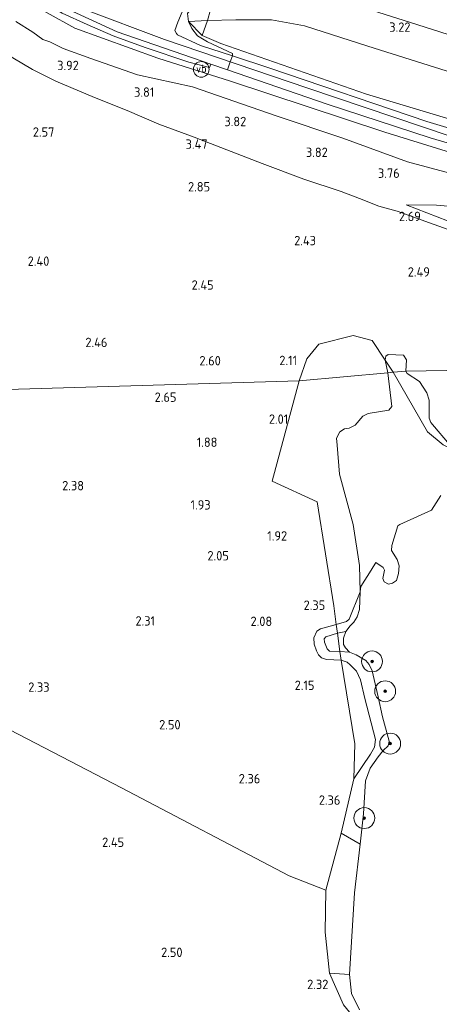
# Model space of a CAD drawing. Extents: x 141961 to 144947, y 416202 to 417778.
# Tile 118 of 122: x 144349 to 144429, y 417098 to 417287. Entities that reach past the tile are written whole.
import ezdxf
from ezdxf.enums import TextEntityAlignment as Align
from ezdxf.lldxf.tags import DXFTag

# ---------------------------------------------------------------- set-up
doc = ezdxf.new("R2010")
doc.units = 0
for name, color, linetype, lineweight in [('B-ME-BC-BETONVORM-GV', 50, 'Continuous', 18), ('B-ME-GR-BOOM-S', 90, 'Continuous', 25), ('B-ME-GR-BOUWLAND_AKKERBOUW-GV', 80, 'Continuous', 13), ('B-ME-GR-GRAS-GV', 60, 'Continuous', 13), ('B-ME-GR-RIET-GV', 120, 'Continuous', 13), ('B-ME-GW-TALUD_KRUIN-G', 90, 'Continuous', 18), ('B-ME-GW-TALUD_TEEN-G', 90, 'Continuous', 18), ('B-ME-IE-TERREINAFSCHEIDING_DOORGANG-G', 210, 'Continuous', 18), ('B-ME-IE-TERREINAFSCHEIDING_KUNSTMATIG_HEKWERK-G', 20, 'IE-TERREINAFSCHEIDING-KUNSTMATIG', 18), ('B-ME-OG-HOOGTEPUNT-S', 7, 'Continuous', 25), ('B-ME-OG-TERREIN_GROEN-GV', 7, 'Continuous', 18), ('B-ME-OG-WATER_POEL-GV', 7, 'Continuous', 18), ('B-ME-VH-VERHARDING_ASFALT-GV', 252, 'Continuous', 18), ('B-ME-VH-VERHARDING_HALFVERHARDING-GV', 252, 'Continuous', 18), ('B-ME-VW-VERKEERSTEKEN_DRAAGCONSTRUCTIE-S', 7, 'Continuous', 25), ('B-ME-WH-WINTERBED-G', 150, 'WH-WINTERBED', 18)]:
    doc.layers.add(name, color=color, linetype=linetype, lineweight=lineweight)
doc.styles.add('NLCS-ISO', font='NLCS-ISO.ttf')
doc.styles.add('NLCS-ISO-ANNOTATIVE-T18', font='NLCS-ISO.ttf', dxfattribs={"height": 1.8})
doc.styles.get("Standard").update_dxf_attribs({"font": 'arial.ttf'})
doc.linetypes.add('IE-TERREINAFSCHEIDING-KUNSTMATIG', pattern='A,4,[82,NLCS.SHX,S=0.75,R=90,X=0,Y=0],4,-2', length=10)
tags = doc.linetypes.add('WH-WINTERBED', pattern='A,6,-3.5,["WB",Standard,S=1.8,R=0,X=-1.5,Y=-0.9],-3.5,6,-3.5,6,-3.5,6,-3.5,6,-3.5', length=51).pattern_tags.tags
tags[6] = DXFTag(74, 10)

# ---------------------------------------------------------------- blocks, each defined once
blk = doc.blocks.new('SAL-HOOGTELABEL-SO')
at = {"color": 0, "linetype": 'ByBlock', "lineweight": -2, "style": 'NLCS-ISO-ANNOTATIVE-T18'}
blk.add_attdef('HOOGTE', text='', height=1.8, dxfattribs=at).set_placement((2.79, 0), align=Align.RIGHT)
blk = doc.blocks.new('SGR-BOOM_01-SO')
at = {"linetype": 'ByBlock', "lineweight": 18}
h = blk.add_hatch(color=0, dxfattribs=at)
h.dxf.hatch_style = 1
edge = h.paths.add_edge_path()
edge.add_arc((0, 0), 0.25, 0, 360)
at = {"color": 0, "linetype": 'ByBlock', "lineweight": 18}
for radius in [2, 0.25]:
    blk.add_circle((0, 0), radius, dxfattribs=at)
blk = doc.blocks.new('SIE-WEG_PAAL_VERKEERSBORD-SO')
at = {"color": 0, "linetype": 'ByBlock', "lineweight": 18}
blk.add_circle((0, 0), 1.5, dxfattribs=at)
at = {"color": 0, "linetype": 'ByBlock', "lineweight": 18, "style": 'NLCS-ISO'}
blk.add_text('vb', height=1.5, dxfattribs=at).set_placement((0, 0.13), align=Align.MIDDLE_CENTER)

msp = doc.modelspace()

# ---------------------------------------------------------------- linework, layer by layer
at = {"layer": 'B-ME-BC-BETONVORM-GV'}
msp.add_polyline3d([(144444.89, 417259.24, 7.18), (144427.69, 417264.32, 7.03), (144408, 417270.77, 6.94), (144388.92, 417277.32, 6.87), (144389.46, 417278.86, 6.82), (144389.86, 417279.98, 6.72), (144397.04, 417277.66, 6.89), (144427.09, 417267.44, 6.91), (144458.44, 417258.05, 7.07)], dxfattribs=at)
at = {"layer": 'B-ME-GR-BOUWLAND_AKKERBOUW-GV'}
msp.add_polyline3d([(144334.05, 417157.72, 2.56), (144368.6, 417139.76, 2.46), (144400.71, 417122.89, 2.37), (144407.76, 417120.2, 1.9), (144407.61, 417112.11, 2.07), (144408.45, 417104.26, 2.16), (144411.14, 417098.22, 2.19)], dxfattribs=at)
at = {"layer": 'B-ME-GR-GRAS-GV'}
for points in [[(144385.06, 417286.77, 5.98), (144381.44, 417286.6, 6.23), (144381.29, 417288.13, 6.03), (144383.44, 417291.15, 5.64), (144388.6, 417297.5, 4.82), (144396.04, 417305.63, 3.97), (144400.38, 417310.84, 3.34), (144405.48, 417316.29, 3.15), (144409.49, 417320.18, 2.97), (144415.54, 417325.77, 2.75), (144418.98, 417328.69, 2.65), (144419.72, 417328.36, 2.73), (144417.37, 417326.49, 2.69), (144414.34, 417321.04, 2.87), (144412.67, 417317.95, 2.97), (144409.78, 417316.19, 3.01), (144406.14, 417314.6, 3.12), (144400.86, 417310.11, 3.36), (144390.13, 417297.27, 4.68), (144387.05, 417292.58, 5.38), (144386.24, 417290.96, 5.45)], [(144385.06, 417286.77, 5.98), (144384.05, 417283.92, 6.72), (144381.44, 417286.6, 6.23)], [(144527.62, 417222.99, 3.28), (144516.86, 417222.73, 1.77), (144513.5, 417224.37, 1.81), (144506.99, 417226.5, 1.94), (144498.65, 417228.41, 2.06), (144489.55, 417232.3, 2.26), (144478.91, 417235.03, 2.74), (144468.63, 417237.75, 2.85), (144455.84, 417241.05, 2.77), (144442.65, 417244.74, 2.67), (144433.02, 417247.61, 2.64), (144423.13, 417251.48, 2.84), (144428.96, 417251.38, 3.33), (144431.12, 417251.21, 3.4), (144449.22, 417246.32, 3.48), (144460.43, 417242.9, 3.65), (144474.54, 417238.86, 3.57), (144483.42, 417236.79, 3.34), (144492.79, 417234.78, 3.15), (144510.33, 417231.15, 3.07), (144518.62, 417228.44, 3.18), (144523.52, 417226.01, 3.22)], [(144444.79, 417202.89, 1.63), (144441.17, 417202.67, 1.63), (144434.94, 417203.86, 1.63), (144432.57, 417204.77, 1.63), (144431.03, 417205.99, 1.63), (144428.52, 417208.92, 1.63), (144427.83, 417209.78, 1.63), (144427.51, 417210.59, 1.63), (144427.52, 417214.03, 1.63), (144427.06, 417215.42, 1.63), (144425.65, 417217.64, 1.63), (144423.33, 417219.14, 1.63), (144423.05, 417219.57, 1.63), (144434.8, 417219.8, 2.17), (144477.27, 417220.63, 2.24), (144484.02, 417220.76, 1.9), (144482.55, 417217.02, 1.9), (144480.29, 417213.48, 1.63), (144475.59, 417211.24, 1.63), (144464.93, 417207.65, 1.63), (144459.24, 417205.61, 1.63), (144455.24, 417204.58, 1.63), (144449.81, 417203.37, 1.63)], [(144411.57, 417169.7, 1.63), (144409.97, 417169.38, 1.81), (144409.74, 417171.08, 2.08), (144411.69, 417171.65, 2.08), (144412.18, 417172.11, 2.04), (144414.33, 417177.3, 1.63), (144414.21, 417173.94, 1.63), (144413.77, 417172.52, 1.63), (144413.09, 417171.54, 1.63), (144412.39, 417170.8, 1.63)], [(144410.42, 417165.88, 1.9), (144410.65, 417164.26, 2.05), (144407.89, 417164.37, 2.22), (144406.92, 417164.7, 2.25), (144406.31, 417165.23, 2.25), (144405.93, 417166.04, 2.25), (144405.5, 417167.33, 2.24), (144405.46, 417168.53, 2.24), (144406.04, 417169.79, 2.23), (144406.72, 417170.24, 2.23), (144409.74, 417171.08, 2.08), (144409.97, 417169.38, 1.81), (144407.73, 417168.73, 1.86), (144407.43, 417168.31, 1.84), (144407.51, 417167.71, 1.85), (144407.97, 417166.41, 1.81), (144408.45, 417165.97, 1.81)], [(144409.97, 417169.38, 1.81), (144410.42, 417165.88, 1.9), (144408.45, 417165.97, 1.81), (144407.97, 417166.41, 1.81), (144407.51, 417167.71, 1.85), (144407.43, 417168.31, 1.84), (144407.73, 417168.73, 1.86)], [(144411.48, 417166.59, 1.63), (144412.29, 417165.8, 1.63), (144410.42, 417165.88, 1.9), (144409.97, 417169.38, 1.81), (144411.57, 417169.7, 1.63), (144411.12, 417168.45, 1.63), (144411.14, 417167.22, 1.63)], [(144414.94, 417134.82, 1.63), (144414.29, 417129, 1.63), (144410.67, 417131.08, 1.81), (144413.1, 417141.53, 2.21), (144416.28, 417146.25, 2.01), (144417.09, 417147.6, 2.01), (144417.28, 417149.03, 2.01), (144415.18, 417156.92, 1.99), (144414.39, 417160.48, 1.99), (144413.62, 417162.1, 1.99), (144412.43, 417163.34, 1.99), (144411.86, 417163.86, 2), (144410.65, 417164.26, 2.05), (144410.42, 417165.88, 1.9), (144412.29, 417165.8, 1.63), (144413.57, 417165.24, 1.63), (144415.38, 417164.19, 1.63), (144416.02, 417163.43, 1.63), (144416.64, 417162.22, 1.63), (144417.74, 417157.21, 1.63), (144418.57, 417153.39, 1.63), (144419.87, 417148.7, 1.63), (144419.7, 417147.83, 1.63), (144418.74, 417146.95, 1.63), (144417.76, 417145.74, 1.63), (144416.21, 417143.54, 1.63), (144415.33, 417141.1, 1.63)], [(144416.28, 417146.25, 2.01), (144413.1, 417141.53, 2.21), (144413.32, 417148.24, 2.23), (144410.65, 417164.26, 2.05), (144411.86, 417163.86, 2), (144412.43, 417163.34, 1.99), (144413.62, 417162.1, 1.99), (144414.39, 417160.48, 1.99), (144415.18, 417156.92, 1.99), (144417.28, 417149.03, 2.01), (144417.09, 417147.6, 2.01)]]:
    msp.add_polyline3d(points, close=True, dxfattribs=at)
for points in [[(144401.5, 417293.54, 3.45), (144423.73, 417286.46, 3.13), (144453.2, 417277.06, 3.19)], [(144349.13, 417291.28, 6.83), (144359.67, 417285.29, 6.85), (144375.57, 417279.54, 6.79), (144389.52, 417275.13, 6.54), (144419.02, 417265.4, 6.84), (144443.34, 417257.88, 6.91)], [(144443.34, 417257.88, 6.91), (144419.02, 417265.4, 6.84), (144389.52, 417275.13, 6.54), (144375.57, 417279.54, 6.79), (144359.67, 417285.29, 6.85), (144349.13, 417291.28, 6.83)], [(144445.98, 417272.32, 3.53), (144415.76, 417281.84, 3.52), (144403.68, 417285.76, 3.58), (144397.36, 417286.92, 3.85), (144390.54, 417286.9, 5.3), (144385.06, 417286.77, 5.98), (144386.24, 417290.96, 5.45)], [(144357.3, 417288.16, 6.89), (144362.07, 417286.02, 6.85), (144367.04, 417283.87, 6.84), (144373.18, 417281.61, 6.83), (144381.54, 417278.8, 6.79), (144385.49, 417277.8, 6.79), (144385.73, 417278.42, 6.8), (144388.92, 417277.32, 6.87), (144408, 417270.77, 6.94), (144427.69, 417264.32, 7.03), (144444.89, 417259.24, 7.18)], [(144348.41, 417286.61, 4.93), (144351.64, 417284.52, 4.59), (144353.58, 417283.12, 4.53), (144354.88, 417282.67, 4.56), (144357.48, 417281.43, 4.56), (144362.73, 417279.5, 4.54), (144371.7, 417276.34, 4.54), (144382.25, 417274.06, 4.6), (144398.26, 417268.53, 4.76), (144410.97, 417264.22, 4.88), (144423.35, 417259.72, 4.61), (144432.42, 417257.28, 4.73)], [(144432.42, 417257.28, 4.73), (144423.35, 417259.72, 4.61), (144410.97, 417264.22, 4.88), (144398.26, 417268.53, 4.76), (144382.25, 417274.06, 4.6), (144371.7, 417276.34, 4.54), (144362.73, 417279.5, 4.54), (144357.48, 417281.43, 4.56), (144354.88, 417282.67, 4.56), (144353.58, 417283.12, 4.53), (144351.64, 417284.52, 4.59), (144348.41, 417286.61, 4.93)], [(144458.44, 417258.05, 7.07), (144427.09, 417267.44, 6.91), (144397.04, 417277.66, 6.89), (144389.86, 417279.98, 6.72), (144389.85, 417280.43, 6.77), (144385.07, 417282.72, 6.72), (144383.2, 417283.87, 6.68), (144382.11, 417285.24, 6.42), (144381.44, 417286.6, 6.23), (144384.05, 417283.92, 6.72), (144387.63, 417282.36, 6.66), (144415.55, 417272.65, 7.05), (144441.07, 417265.03, 6.96)], [(144441.07, 417265.03, 6.96), (144415.55, 417272.65, 7.05), (144387.63, 417282.36, 6.66), (144384.05, 417283.92, 6.72), (144385.06, 417286.77, 5.98), (144390.54, 417286.9, 5.3), (144397.36, 417286.92, 3.85), (144403.68, 417285.76, 3.58), (144415.76, 417281.84, 3.52), (144445.98, 417272.32, 3.53)], [(144432.94, 417246.1, 2.62), (144427.6, 417248, 2.66), (144421.41, 417250.26, 2.86), (144417.89, 417251.21, 3.19), (144414.16, 417252.67, 3.33), (144410.65, 417254.02, 3.36), (144403.55, 417256.38, 3.42), (144395.55, 417259.41, 3.42), (144388.82, 417262, 3.51), (144382.53, 417264.41, 3.55), (144375.75, 417266.95, 3.66), (144369.72, 417269.51, 3.69), (144363.48, 417272.03, 3.75), (144356.06, 417275.17, 3.75), (144351.62, 417277.37, 3.75), (144346.13, 417280.62, 3.88)], [(144346.13, 417280.62, 3.88), (144351.62, 417277.37, 3.75), (144356.06, 417275.17, 3.75), (144363.48, 417272.03, 3.75), (144369.72, 417269.51, 3.69), (144375.75, 417266.95, 3.66), (144382.53, 417264.41, 3.55), (144388.82, 417262, 3.51), (144395.55, 417259.41, 3.42), (144403.55, 417256.38, 3.42), (144410.65, 417254.02, 3.36), (144414.16, 417252.67, 3.33), (144417.89, 417251.21, 3.19), (144421.41, 417250.26, 2.86), (144427.6, 417248, 2.66), (144432.94, 417246.1, 2.62)], [(144431.12, 417251.21, 3.4), (144428.96, 417251.38, 3.33), (144423.13, 417251.48, 2.84), (144433.02, 417247.61, 2.64)], [(144434.8, 417219.8, 2.17), (144423.05, 417219.57, 1.63), (144423.18, 417221.8, 1.63), (144422.64, 417222.65, 1.63), (144419.67, 417222.79, 1.63), (144419.25, 417222.48, 1.63), (144419.13, 417221.68, 1.63), (144416.63, 417225.48, 1.9), (144412.98, 417226.46, 1.9), (144406.41, 417224.75, 2.13), (144404.13, 417221.96, 2.07), (144402.67, 417217.78, 2.07), (144252.18, 417213.29, 2.58)], [(144252.18, 417213.29, 2.58), (144402.67, 417217.78, 2.07), (144397.48, 417198.55, 2.07), (144406.08, 417194.54, 2.02), (144409.25, 417174.67, 2.04), (144409.74, 417171.08, 2.08), (144406.72, 417170.24, 2.23), (144406.04, 417169.79, 2.23), (144405.46, 417168.53, 2.24), (144405.5, 417167.33, 2.24), (144405.93, 417166.04, 2.25), (144406.31, 417165.23, 2.25), (144406.92, 417164.7, 2.25), (144407.89, 417164.37, 2.22), (144410.65, 417164.26, 2.05), (144413.32, 417148.24, 2.23), (144413.1, 417141.53, 2.21), (144410.67, 417131.08, 1.81), (144407.76, 417120.2, 1.9), (144400.71, 417122.89, 2.37), (144368.6, 417139.76, 2.46), (144334.05, 417157.72, 2.56)], [(144411.14, 417098.22, 2.19), (144408.45, 417104.26, 2.16), (144412.27, 417103.99, 1.63), (144412.63, 417100.38, 1.63), (144414.17, 417097.22, 1.63)]]:
    msp.add_polyline3d(points, dxfattribs=at)
at = {"layer": 'B-ME-GR-RIET-GV'}
for points in [[(144419.61, 417219.27, 1.63), (144402.67, 417217.78, 2.07), (144404.13, 417221.96, 2.07), (144406.41, 417224.75, 2.13), (144412.98, 417226.46, 1.9), (144416.63, 417225.48, 1.9), (144419.13, 417221.68, 1.63)], [(144420.61, 417219.41, 1.9), (144419.61, 417219.27, 1.63), (144419.13, 417221.68, 1.63)], [(144411.69, 417171.65, 2.08), (144409.74, 417171.08, 2.08), (144409.25, 417174.67, 2.04), (144406.08, 417194.54, 2.02), (144397.48, 417198.55, 2.07), (144402.67, 417217.78, 2.07), (144419.61, 417219.27, 1.63), (144420.35, 417212.85, 1.63), (144419.82, 417212.12, 1.63), (144415.84, 417211.46, 1.63), (144414.82, 417210.95, 1.63), (144413.33, 417209.26, 1.63), (144412.24, 417208.69, 1.63), (144411.32, 417208.56, 1.63), (144410.43, 417207.98, 1.63), (144409.77, 417206.76, 1.63), (144409.91, 417205.45, 1.63), (144410.35, 417199.85, 1.63), (144412.99, 417190.23, 1.63), (144414.22, 417182.38, 1.63), (144414.33, 417177.3, 1.63), (144412.18, 417172.11, 2.04)]]:
    msp.add_polyline3d(points, close=True, dxfattribs=at)
msp.add_polyline3d([(144429.79, 417195.76, 1.63), (144427.99, 417192.95, 1.63), (144421.93, 417190.2, 1.63), (144421.51, 417189.95, 1.63), (144420.35, 417186.23, 1.63), (144420.31, 417185.27, 1.63), (144421.37, 417183.52, 1.63), (144421.8, 417182.34, 1.63), (144421.67, 417180.84, 1.63), (144421.25, 417179.52, 1.63), (144420.5, 417178.97, 1.63), (144419.77, 417178.78, 1.63), (144418.93, 417179.22, 1.63), (144418.66, 417179.9, 1.63), (144418.98, 417181.47, 1.63), (144418.73, 417182.01, 1.63), (144417.34, 417182.96, 1.63), (144416.43, 417181.51, 1.63), (144414.46, 417178.35, 1.63), (144414.33, 417177.3, 1.63), (144414.22, 417182.38, 1.63), (144412.99, 417190.23, 1.63), (144410.35, 417199.85, 1.63), (144409.91, 417205.45, 1.63), (144409.77, 417206.76, 1.63), (144410.43, 417207.98, 1.63), (144411.32, 417208.56, 1.63), (144412.24, 417208.69, 1.63), (144413.33, 417209.26, 1.63), (144414.82, 417210.95, 1.63), (144415.84, 417211.46, 1.63), (144419.82, 417212.12, 1.63), (144420.35, 417212.85, 1.63), (144419.61, 417219.27, 1.63), (144420.61, 417219.41, 1.9), (144427.21, 417208.01, 1.72), (144430.2, 417205.48, 1.74)], dxfattribs=at)
at = {"layer": 'B-ME-GW-TALUD_KRUIN-G'}
for points in [[(144384.05, 417283.92, 6.72), (144381.44, 417286.6, 6.23)], [(144423.13, 417251.48, 2.84), (144428.96, 417251.38, 3.33), (144431.12, 417251.21, 3.4), (144449.22, 417246.32, 3.48), (144460.43, 417242.9, 3.65), (144474.54, 417238.86, 3.57), (144483.42, 417236.79, 3.34)], [(144414.33, 417177.3, 1.63), (144412.18, 417172.11, 2.04), (144411.69, 417171.65, 2.08), (144409.74, 417171.08, 2.08), (144406.72, 417170.24, 2.23), (144406.04, 417169.79, 2.23), (144405.46, 417168.53, 2.24), (144405.5, 417167.33, 2.24), (144405.93, 417166.04, 2.25), (144406.31, 417165.23, 2.25), (144406.92, 417164.7, 2.25), (144407.89, 417164.37, 2.22), (144410.65, 417164.26, 2.05), (144411.86, 417163.86, 2), (144412.43, 417163.34, 1.99), (144413.62, 417162.1, 1.99), (144414.39, 417160.48, 1.99), (144415.18, 417156.92, 1.99), (144417.28, 417149.03, 2.01), (144417.09, 417147.6, 2.01), (144416.28, 417146.25, 2.01), (144413.1, 417141.53, 2.21)]]:
    msp.add_polyline3d(points, dxfattribs=at)
at = {"layer": 'B-ME-GW-TALUD_TEEN-G'}
for points in [[(144348.41, 417286.61, 4.93), (144351.64, 417284.52, 4.59), (144353.58, 417283.12, 4.53), (144354.88, 417282.67, 4.56), (144357.48, 417281.43, 4.56), (144362.73, 417279.5, 4.54), (144371.7, 417276.34, 4.54), (144382.25, 417274.06, 4.6), (144398.26, 417268.53, 4.76), (144410.97, 417264.22, 4.88), (144423.35, 417259.72, 4.61), (144432.42, 417257.28, 4.73), (144445.96, 417254.02, 4.79), (144456.19, 417250.9, 4.93), (144467.47, 417247.43, 5.08), (144471.91, 417245.59, 4.73), (144478.13, 417243.02, 4.37), (144486.06, 417240.03, 3.72), (144498.28, 417238.1, 3.6)], [(144381.44, 417286.6, 6.23), (144385.06, 417286.77, 5.98)], [(144385.06, 417286.77, 5.98), (144390.54, 417286.9, 5.3), (144397.36, 417286.92, 3.85), (144403.68, 417285.76, 3.58), (144415.76, 417281.84, 3.52), (144445.98, 417272.32, 3.53), (144472.6, 417264.96, 3.49), (144501.77, 417260.16, 3.47), (144522.9, 417256.27, 3.29), (144534.13, 417252.31, 3.25), (144543.98, 417246.4, 3.33), (144551.44, 417239.85, 3.28), (144556.44, 417232.63, 3.34), (144560.6, 417224.59, 3.33)], [(144516.86, 417222.73, 1.77), (144513.5, 417224.37, 1.81), (144506.99, 417226.5, 1.94), (144498.65, 417228.41, 2.06), (144489.55, 417232.3, 2.26), (144478.91, 417235.03, 2.74), (144468.63, 417237.75, 2.85), (144455.84, 417241.05, 2.77), (144442.65, 417244.74, 2.67), (144433.02, 417247.61, 2.64), (144423.13, 417251.48, 2.84)], [(144411.57, 417169.7, 1.63), (144409.97, 417169.38, 1.81), (144407.73, 417168.73, 1.86), (144407.43, 417168.31, 1.84), (144407.51, 417167.71, 1.85), (144407.97, 417166.41, 1.81), (144408.45, 417165.97, 1.81), (144410.42, 417165.88, 1.9), (144412.29, 417165.8, 1.63)]]:
    msp.add_polyline3d(points, dxfattribs=at)
at = {"layer": 'B-ME-IE-TERREINAFSCHEIDING_DOORGANG-G'}
msp.add_polyline3d([(144386.24, 417290.96, 5.45), (144385.06, 417286.77, 5.98)], dxfattribs=at)
at = {"layer": 'B-ME-IE-TERREINAFSCHEIDING_KUNSTMATIG_HEKWERK-G'}
for points in [[(144284.09, 417324.18, 4.8), (144288.66, 417322.99, 5.4), (144298.68, 417319.9, 6.51), (144306.78, 417317.02, 6.85), (144314.1, 417314.14, 7), (144319.25, 417312.08, 6.8), (144332.73, 417303.19, 6.94), (144349.13, 417291.28, 6.83), (144359.67, 417285.29, 6.85), (144375.57, 417279.54, 6.79), (144389.52, 417275.13, 6.54), (144419.02, 417265.4, 6.84), (144443.34, 417257.88, 6.91), (144466.07, 417251.11, 7.06), (144480.29, 417248.6, 7.03), (144508.46, 417243.77, 6.84), (144520.76, 417240.61, 6.81), (144526.57, 417238.65, 6.8), (144532.37, 417235.09, 6.8), (144537.58, 417230.67, 6.78), (144542.82, 417224.31, 6.83)], [(144506.98, 417264.96, 3.09), (144496.19, 417266.88, 3.16), (144476.02, 417270.86, 3.18), (144453.2, 417277.06, 3.19), (144423.73, 417286.46, 3.13), (144401.5, 417293.54, 3.45), (144392.64, 417296.26, 3.96), (144390.13, 417297.27, 4.68)], [(144385.06, 417286.77, 5.98), (144384.05, 417283.92, 6.72)], [(144384.05, 417283.92, 6.72), (144387.63, 417282.36, 6.66), (144415.55, 417272.65, 7.05), (144441.07, 417265.03, 6.96), (144441.53, 417264.61, 7.07), (144464.02, 417257.95, 7.13), (144471.4, 417256.09, 7.07), (144479.93, 417254.5, 7.06), (144499.39, 417250.93, 6.99), (144513.82, 417248.44, 6.94), (144523.15, 417246.13, 6.92), (144530.62, 417242.86, 6.92), (144538.89, 417237.22, 6.93), (144545.84, 417230.17, 6.9), (144549.55, 417224.15, 6.83)], [(144346.13, 417280.62, 3.88), (144351.62, 417277.37, 3.75), (144356.06, 417275.17, 3.75), (144363.48, 417272.03, 3.75), (144369.72, 417269.51, 3.69), (144375.75, 417266.95, 3.66), (144382.53, 417264.41, 3.55), (144388.82, 417262, 3.51), (144395.55, 417259.41, 3.42), (144403.55, 417256.38, 3.42), (144410.65, 417254.02, 3.36), (144414.16, 417252.67, 3.33), (144417.89, 417251.21, 3.19), (144421.41, 417250.26, 2.86), (144427.6, 417248, 2.66), (144432.94, 417246.1, 2.62)], [(144402.67, 417217.78, 2.07), (144404.13, 417221.96, 2.07), (144406.41, 417224.75, 2.13), (144412.98, 417226.46, 1.9), (144416.63, 417225.48, 1.9), (144419.13, 417221.68, 1.63), (144420.61, 417219.41, 1.9)], [(144252.18, 417213.29, 2.58), (144250.24, 417201.1, 2.52), (144271.06, 417190.36, 2.52), (144291.87, 417179.61, 2.52), (144312.96, 417168.67, 2.54), (144334.05, 417157.72, 2.56), (144368.6, 417139.76, 2.46), (144400.71, 417122.89, 2.37), (144407.76, 417120.2, 1.9), (144410.67, 417131.08, 1.81), (144413.1, 417141.53, 2.21), (144413.32, 417148.24, 2.23), (144410.65, 417164.26, 2.05), (144410.42, 417165.88, 1.9), (144409.97, 417169.38, 1.81), (144409.74, 417171.08, 2.08), (144409.25, 417174.67, 2.04), (144406.08, 417194.54, 2.02), (144397.48, 417198.55, 2.07), (144402.67, 417217.78, 2.07)], [(144420.61, 417219.41, 1.9), (144427.21, 417208.01, 1.72), (144430.2, 417205.48, 1.74), (144435.77, 417202.83, 1.75), (144439.05, 417201.96, 1.84), (144444.66, 417201.9, 1.9)], [(144509.86, 417045.14, 2.47), (144505.93, 417045.94, 2.53), (144500.46, 417047.32, 2.61), (144489.84, 417049.73, 2.33), (144475.43, 417053.58, 2.47), (144463.96, 417057.91, 2.5), (144451.93, 417063.8, 2.33), (144446.86, 417065.93, 2.32), (144442.71, 417069.38, 2.56), (144434.67, 417074.92, 2.37), (144425.83, 417082.84, 2.25), (144417.17, 417090.78, 2.25), (144411.14, 417098.22, 2.19), (144408.45, 417104.26, 2.16), (144407.61, 417112.11, 2.07), (144407.76, 417120.2, 1.9)]]:
    msp.add_polyline3d(points, dxfattribs=at)
at = {"layer": 'B-ME-OG-TERREIN_GROEN-GV'}
for points in [[(144512.02, 417270.58, 2.62), (144506.98, 417264.96, 3.09), (144496.19, 417266.88, 3.16), (144476.02, 417270.86, 3.18), (144453.2, 417277.06, 3.19), (144423.73, 417286.46, 3.13), (144401.5, 417293.54, 3.45), (144392.64, 417296.26, 3.96), (144401.59, 417308.14, 2.92), (144406.99, 417311.31, 2.48), (144410.62, 417312.42, 2.4), (144413.92, 417314.1, 2.33), (144415.61, 417316.49, 2.3), (144416.09, 417317.77, 2.21), (144417.15, 417307.61, 2.1), (144416.92, 417301.01, 2.17), (144417.26, 417296.58, 2.36), (144419.18, 417294.24, 2.51), (144425.66, 417292.54, 2.54), (144445.02, 417286.52, 2.59), (144464.37, 417280.5, 2.64), (144490.29, 417274.56, 2.61)], [(144413.21, 417119.66, 1.63), (144412.27, 417103.99, 1.63), (144408.45, 417104.26, 2.16), (144407.61, 417112.11, 2.07), (144407.76, 417120.2, 1.9), (144410.67, 417131.08, 1.81), (144414.29, 417129, 1.63)]]:
    msp.add_polyline3d(points, close=True, dxfattribs=at)
at = {"layer": 'B-ME-OG-WATER_POEL-GV'}
msp.add_polyline3d([(144423.05, 417219.57, 1.63), (144420.61, 417219.41, 1.9), (144419.13, 417221.68, 1.63), (144419.25, 417222.48, 1.63), (144419.67, 417222.79, 1.63), (144422.64, 417222.65, 1.63), (144423.18, 417221.8, 1.63)], close=True, dxfattribs=at)
for points in [[(144430.2, 417205.48, 1.74), (144427.21, 417208.01, 1.72), (144420.61, 417219.41, 1.9), (144423.05, 417219.57, 1.63), (144423.33, 417219.14, 1.63), (144425.65, 417217.64, 1.63), (144427.06, 417215.42, 1.63), (144427.52, 417214.03, 1.63), (144427.51, 417210.59, 1.63), (144427.83, 417209.78, 1.63), (144428.52, 417208.92, 1.63), (144431.03, 417205.99, 1.63)], [(144414.17, 417097.22, 1.63), (144412.63, 417100.38, 1.63), (144412.27, 417103.99, 1.63), (144413.21, 417119.66, 1.63), (144414.29, 417129, 1.63), (144414.94, 417134.82, 1.63), (144415.33, 417141.1, 1.63), (144416.21, 417143.54, 1.63), (144417.76, 417145.74, 1.63), (144418.74, 417146.95, 1.63), (144419.7, 417147.83, 1.63), (144419.87, 417148.7, 1.63), (144418.57, 417153.39, 1.63), (144417.74, 417157.21, 1.63), (144416.64, 417162.22, 1.63), (144416.02, 417163.43, 1.63), (144415.38, 417164.19, 1.63), (144413.57, 417165.24, 1.63), (144412.29, 417165.8, 1.63), (144411.48, 417166.59, 1.63), (144411.14, 417167.22, 1.63), (144411.12, 417168.45, 1.63), (144411.57, 417169.7, 1.63), (144412.39, 417170.8, 1.63), (144413.09, 417171.54, 1.63), (144413.77, 417172.52, 1.63), (144414.21, 417173.94, 1.63), (144414.33, 417177.3, 1.63), (144414.46, 417178.35, 1.63), (144416.43, 417181.51, 1.63), (144417.34, 417182.96, 1.63), (144418.73, 417182.01, 1.63), (144418.98, 417181.47, 1.63), (144418.66, 417179.9, 1.63), (144418.93, 417179.22, 1.63), (144419.77, 417178.78, 1.63), (144420.5, 417178.97, 1.63), (144421.25, 417179.52, 1.63), (144421.67, 417180.84, 1.63), (144421.8, 417182.34, 1.63), (144421.37, 417183.52, 1.63), (144420.31, 417185.27, 1.63), (144420.35, 417186.23, 1.63), (144421.51, 417189.95, 1.63), (144421.93, 417190.2, 1.63), (144427.99, 417192.95, 1.63), (144429.79, 417195.76, 1.63)]]:
    msp.add_polyline3d(points, dxfattribs=at)
at = {"layer": 'B-ME-VH-VERHARDING_ASFALT-GV'}
msp.add_polyline3d([(144380.58, 417289.23, 6), (144379.43, 417286.46, 6.5), (144378.85, 417284.89, 6.73), (144379.13, 417284.28, 6.76), (144379.36, 417284.01, 6.79), (144383.72, 417281.96, 6.73), (144389.86, 417279.98, 6.72), (144389.46, 417278.86, 6.82), (144388.92, 417277.32, 6.87), (144385.73, 417278.42, 6.8), (144367.79, 417284.6, 6.87), (144358.45, 417288.86, 6.95)], dxfattribs=at)
at = {"layer": 'B-ME-VH-VERHARDING_HALFVERHARDING-GV'}
for points in [[(144347.88, 417295.33, 6.95), (144358.45, 417288.86, 6.95), (144367.79, 417284.6, 6.87), (144385.73, 417278.42, 6.8), (144385.49, 417277.8, 6.79), (144381.54, 417278.8, 6.79), (144373.18, 417281.61, 6.83), (144367.04, 417283.87, 6.84), (144362.07, 417286.02, 6.85), (144357.3, 417288.16, 6.89), (144351.16, 417291.82, 6.87), (144340.85, 417299.04, 6.93)], [(144381.29, 417288.13, 6.03), (144381.44, 417286.6, 6.23), (144382.11, 417285.24, 6.42), (144383.2, 417283.87, 6.68), (144385.07, 417282.72, 6.72), (144389.85, 417280.43, 6.77), (144389.86, 417279.98, 6.72), (144383.72, 417281.96, 6.73), (144379.36, 417284.01, 6.79), (144379.13, 417284.28, 6.76), (144378.85, 417284.89, 6.73), (144379.43, 417286.46, 6.5), (144380.58, 417289.23, 6)]]:
    msp.add_polyline3d(points, dxfattribs=at)
at = {"layer": 'B-ME-WH-WINTERBED-G'}
msp.add_polyline3d([(144546.24, 417224.4, 6.92), (144542.97, 417229.32, 6.87), (144535.6, 417236.34, 6.85), (144525.93, 417241.91, 6.91), (144517.2, 417244.66, 6.84), (144495.04, 417248.85, 6.99), (144472.91, 417252.89, 7.09), (144456.38, 417257.11, 7.11), (144431.73, 417264.56, 6.98), (144404.31, 417273.84, 6.88), (144376.88, 417283.12, 6.78), (144361.2, 417289.01, 6.93), (144347.21, 417297.33, 7), (144325.87, 417311.32, 6.99), (144304.53, 417325.32, 6.98), (144284.02, 417338.49, 6.93), (144264.4, 417349.15, 6.89), (144244.78, 417359.8, 6.84), (144223.26, 417371.07, 6.83), (144201.75, 417382.35, 6.83), (144182.32, 417392.41, 6.8), (144162.97, 417402.43, 6.77)], dxfattribs=at)

# ---------------------------------------------------------------- block references
at = {"layer": 'B-ME-GR-BOOM-S'}
for p in [(144416.59, 417164, 1.64), (144419.11, 417158.28, 1.64), (144420.06, 417148.25, 1.64), (144415.11, 417133.99, 1.65)]:
    msp.add_blockref('SGR-BOOM_01-SO', p, dxfattribs=at)
at = {"layer": 'B-ME-OG-HOOGTEPUNT-S'}
for p, values in [((144421.16, 417284.61, 3.22), {'HOOGTE': '3.22'}), ((144357.67, 417277.27, 3.92), {'HOOGTE': '3.92'}), ((144372.12, 417272.16, 3.81), {'HOOGTE': '3.81'}), ((144389.72, 417266.53, 3.82), {'HOOGTE': '3.82'}), ((144352.99, 417264.52, 2.57), {'HOOGTE': '2.57'}), ((144382.32, 417262.2, 3.46), {'HOOGTE': '3.47'}), ((144405.33, 417260.63, 3.82), {'HOOGTE': '3.82'}), ((144419.09, 417256.63, 3.76), {'HOOGTE': '3.76'}), ((144382.8, 417254.03, 2.85), {'HOOGTE': '2.85'}), ((144423.14, 417248.35, 2.69), {'HOOGTE': '2.69'}), ((144403.07, 417243.72, 2.43), {'HOOGTE': '2.43'}), ((144352.02, 417239.78, 2.4), {'HOOGTE': '2.40'}), ((144424.87, 417237.72, 2.49), {'HOOGTE': '2.49'}), ((144383.48, 417235.21, 2.45), {'HOOGTE': '2.45'}), ((144363.14, 417224.21, 2.46), {'HOOGTE': '2.46'}), ((144384.85, 417220.7, 2.6), {'HOOGTE': '2.60'}), ((144399.45, 417220.76, 2.1), {'HOOGTE': '2.11'}), ((144376.36, 417213.72, 2.65), {'HOOGTE': '2.65'}), ((144397.76, 417209.52, 2.01), {'HOOGTE': '2.01'}), ((144384.2, 417205.09, 1.88), {'HOOGTE': '1.88'}), ((144358.66, 417196.77, 2.38), {'HOOGTE': '2.38'}), ((144382.9, 417193.09, 1.93), {'HOOGTE': '1.93'}), ((144397.55, 417187.14, 1.92), {'HOOGTE': '1.92'}), ((144386.39, 417183.34, 2.05), {'HOOGTE': '2.05'}), ((144404.84, 417173.87, 2.35), {'HOOGTE': '2.35'}), ((144372.26, 417170.86, 2.31), {'HOOGTE': '2.31'}), ((144394.69, 417170.78, 2.08), {'HOOGTE': '2.08'}), ((144352.07, 417158.18, 2.33), {'HOOGTE': '2.33'}), ((144402.78, 417158.52, 2.15), {'HOOGTE': '2.15'}), ((144377.15, 417150.97, 2.5), {'HOOGTE': '2.50'}), ((144392.41, 417140.63, 2.36), {'HOOGTE': '2.36'}), ((144407.74, 417136.53, 2.36), {'HOOGTE': '2.36'}), ((144366.34, 417128.45, 2.45), {'HOOGTE': '2.45'}), ((144377.52, 417107.37, 2.5), {'HOOGTE': '2.50'}), ((144405.44, 417101.23, 2.32), {'HOOGTE': '2.32'})]:
    msp.add_blockref('SAL-HOOGTELABEL-SO', p, dxfattribs=at).add_auto_attribs(values)
at = {"layer": 'B-ME-VW-VERKEERSTEKEN_DRAAGCONSTRUCTIE-S'}
msp.add_blockref('SIE-WEG_PAAL_VERKEERSBORD-SO', (144383.9, 417277.42, 6.88), dxfattribs=at)

doc.saveas('drawing.dxf')
